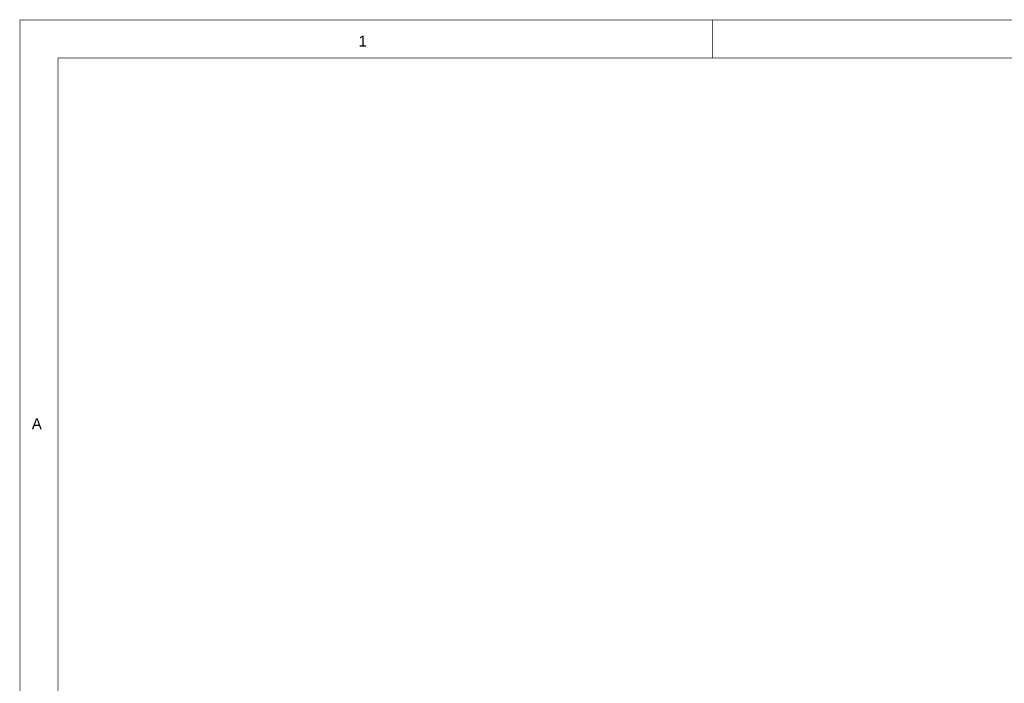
# Model space of a CAD drawing. Extents: x 0 to 22, y 0 to 17.
# Tile 15 of 56: x 0 to 5.2, y 13.5 to 17. Entities that reach past the tile are written whole.
import ezdxf

# ---------------------------------------------------------------- set-up
doc = ezdxf.new("R2010")
doc.units = 0
doc.layers.add('SHEET', color=255, linetype='CONTINUOUS')

msp = doc.modelspace()

# ---------------------------------------------------------------- linework, layer by layer
at = {"layer": 'SHEET', "const_width": 0.0039}
for points in [[(0.0008, 17), (0.0008, 0), (21.9992, 0), (21.9992, 17), (0.0008, 17), (0.0008, 17)], [(0.0008, 17), (21.9992, 17), (21.9992, 0), (0.0008, 0), (0.0008, 17)], [(0.2012, 16.7997), (0.2012, 0.1995), (21.7997, 0.1995), (21.7997, 16.7997), (0.2012, 16.7997), (0.2012, 16.7997)], [(0.2012, 16.7997), (21.7997, 16.7997), (21.7997, 0.1995), (0.2012, 0.1995), (0.2012, 16.7997)]]:
    msp.add_lwpolyline(points, close=True, dxfattribs=at)
for points in [[(0.0008, 17), (0.2008, 17)], [(3.6673, 17), (3.6673, 16.7999)]]:
    msp.add_lwpolyline(points, dxfattribs=at)

# ---------------------------------------------------------------- texts
at = {"layer": 'SHEET'}
for s, p in [('1', (1.7929, 16.8598)), ('A', (0.0634, 14.8347))]:
    msp.add_text(s, height=0.0584, dxfattribs=at).set_placement(p)

doc.saveas('drawing.dxf')
